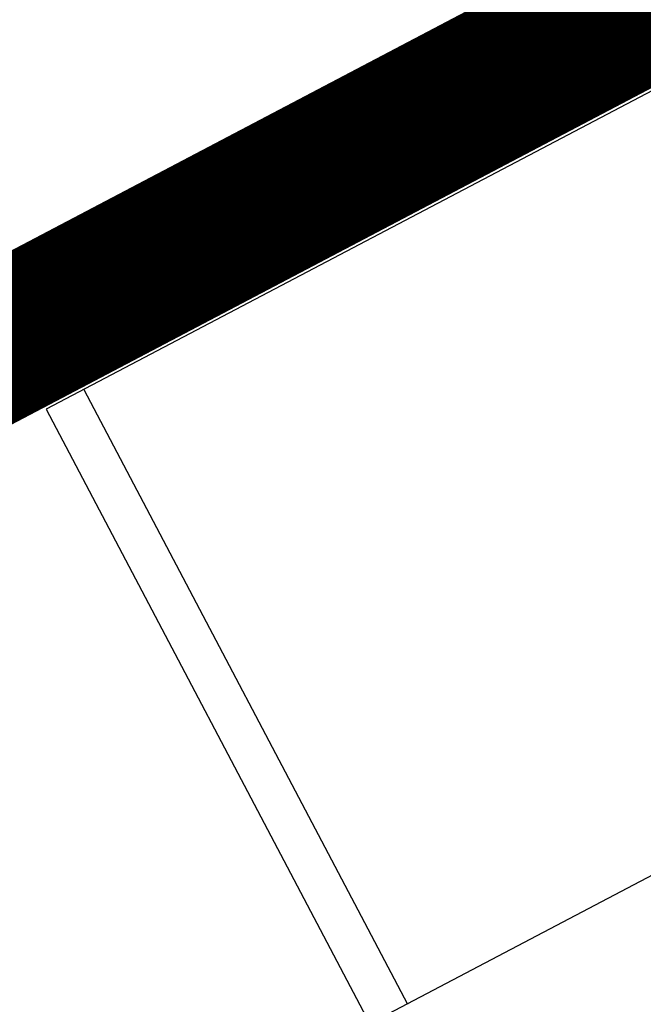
# Model space of a CAD drawing. Header units: metres. Extents: x 7408630 to 7411134, y 5569633 to 5570339.
# Tile 46 of 76: x 7410490.3217 to 7410490.4025, y 5569904.0726 to 5569904.2002. Entities that reach past the tile are written whole.
import ezdxf
from ezdxf.enums import TextEntityAlignment as Align

# ---------------------------------------------------------------- set-up
doc = ezdxf.new("R2010")
doc.units = ezdxf.units.M
doc.header["$MEASUREMENT"] = 0
doc.layers.add('0-wypos-sanitarne', color=1, linetype='Continuous')
for name, color, linetype, lineweight in [('1_POSADZKA PODZIAŁY', 151, 'Continuous', 0), ('1_POSADZKI COKOŁY', 170, 'Continuous', 0), ('Istn-widok', 1, 'Continuous', 15), ('OPIS POM NOWE', 140, 'Continuous', 5), ('Opis_pom', 9, 'Continuous', 18)]:
    doc.layers.add(name, color=color, linetype=linetype, lineweight=lineweight)
doc.layers.add('Wyburzenia', color=7, linetype='Continuous', lineweight=13, true_color=0xb0b0b0)
doc.styles.add('ARIAL', font='tahoma.ttf')

# ---------------------------------------------------------------- blocks, each defined once
blk = doc.blocks.new('okno 2')
at = {"layer": 'Istn-widok'}
blk.add_lwpolyline([(48605.98171475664, -198714.5611054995), (48354.98171475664, -198714.5611054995)], dxfattribs=at)
blk = doc.blocks.new('99400_TOP')
for points in [[(0.1649285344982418, 0.1496802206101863), (-0.1647679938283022, 0.1496802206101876)], [(-0.1184726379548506, 0.0496799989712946), (-0.1184726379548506, 0.1396802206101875), (0.1115273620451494, 0.1396802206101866), (0.1115273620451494, 0.0496799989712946)], [(0.1060236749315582, 0.1396802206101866), (0.1060236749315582, 0.0496799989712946)], [(-0.159998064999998, 0.0466799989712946), (-0.159998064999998, 0.04967999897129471), (0.1600019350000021, 0.04967999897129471), (0.1600019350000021, 0.04667999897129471)]]:
    blk.add_lwpolyline(points)
blk = doc.blocks.new('A$Cff2eaf8b')
blk.add_blockref('99400_TOP', (-1.93500011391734e-06, -0.08217999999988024))
blk = doc.blocks.new('A$C142d3faa')
at = {"layer": '1_POSADZKA PODZIAŁY'}
h = blk.add_hatch(dxfattribs=at)
h.set_pattern_fill('_USER', color=256, scale=80, double=1, pattern_type=0)
h.set_pattern_definition([(0, (-58931.34199039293, 199163.1944934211), (0, 80), []), (90, (-58931.34199039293, 199163.1944934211), (-80, 4.898587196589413e-15), [])])
h.paths.add_polyline_path([(28.22535916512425, 1045.606190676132), (175.2253591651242, 1045.606190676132), (175.2253591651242, 1273.606190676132), (408.2253591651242, 1273.606190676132), (408.2253591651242, 1588.606190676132), (65.22535916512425, 1588.606190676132), (65.22535916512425, 1464.606190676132), (38.22535945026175, 1464.606190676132), (38.22535945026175, 1191.606190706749), (63.22535916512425, 1191.606190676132), (63.22535915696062, 1179.606190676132), (27.22535916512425, 1179.606190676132)])
at = {"layer": '1_POSADZKI COKOŁY', "color": 180, "true_color": 0x3022f7, "const_width": 2}
blk.add_lwpolyline([(33.22535916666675, 1050.606190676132), (170.2253591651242, 1050.606190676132), (170.2253591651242, 1278.606266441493), (414.2253591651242, 1278.602569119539), (414.2253591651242, 1583.606190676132), (70.22535918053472, 1583.606190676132), (70.22535956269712, 1459.606190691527), (43.22535944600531, 1459.60619060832), (43.22535922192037, 1196.606190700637), (68.22535916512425, 1196.60619067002), (68.22535916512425, 1174.606190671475), (33.22535920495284, 1174.606190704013)], close=True, dxfattribs=at)
at = {"layer": '0-wypos-sanitarne', "xscale": -100, "yscale": 100, "zscale": 100}
blk.add_blockref('A$Cff2eaf8b', (114.7253593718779, 1576.824190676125), dxfattribs=at)
at = {"layer": 'Wyburzenia'}
blk.add_blockref('okno 2', (-48279.75635559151, 200298.1672961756), dxfattribs=at)
at = {"layer": 'OPIS POM NOWE', "style": 'ARIAL'}
for tag, p in [('E1,4', (2085.453509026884, 1677.902724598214)), ('E1,4', (2642.565068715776, 1467.098580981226)), ('E1,4', (2887.554946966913, 1334.669140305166)), ('E1,1', (2346.15172770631, 945.3069204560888)), ('E1,2', (2380.289767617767, 731.4605824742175)), ('E1,4', (3248.926969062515, 423.5622677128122)), ('E1,3', (2269.290473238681, 389.8474601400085)), ('E1,5', (4145.396889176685, -41.41678165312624))]:
    blk.add_attdef(tag, text='', height=23.936, dxfattribs=at).set_placement(p, align=Align.MIDDLE_CENTER)
at = {"layer": 'Opis_pom', "ltscale": 0.7, "style": 'ARIAL'}
for tag, p in [('B1,18', (784.175454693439, 4749.376909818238)), ('B1,21', (1474.160621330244, 4744.552251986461)), ('B1/17', (593.1950013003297, 4721.360037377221)), ('1,23', (2643.879736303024, 4721.360037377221)), ('1,22', (2015.997302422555, 4715.619925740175)), ('A1,1', (-123.2752701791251, 4710.792713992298)), ('B1,1', (2964.213888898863, 4687.194759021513)), ('B1,19', (983.4770436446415, 4684.250472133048)), ('A1,6', (-365.3793687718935, 4657.226791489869)), ('A1,16', (198.2072643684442, 4631.436355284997)), ('B1,20', (1267.194878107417, 4624.632454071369)), ('B1,3', (3298.013043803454, 4567.235815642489)), ('B1,4', (4545.109849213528, 4480.622250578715)), ('A1,5', (-782.1155021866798, 4446.932694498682)), ('A1,2', (-186.9193724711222, 4425.112318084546)), ('A1,15', (198.2072643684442, 4391.000839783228)), ('B1,2', (2872.012077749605, 4302.459186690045)), ('A1,3', (-121.2895641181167, 4150.905633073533)), ('B1,8', (2427.383192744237, 4053.123158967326)), ('B1,6', (4754.926236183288, 3940.334623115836)), ('A1,4', (-837.6792277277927, 3920.772192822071)), ('B1,14', (401.2060605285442, 3890.998977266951)), ('B1,13', (1255.283140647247, 3857.264790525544)), ('B1,5', (4487.887436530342, 3854.524062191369)), ('B1,10', (1961.599271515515, 3852.276071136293)), ('B1,9', (2126.781835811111, 3827.246892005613)), ('B1,7', (3203.179523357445, 3799.68363001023)), ('B1,11', (2118.658790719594, 3658.838670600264)), ('B1,12', (1949.477289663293, 3633.257187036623)), ('C1,2', (2894.604733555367, 3427.283363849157)), ('C1,3', (2160.246723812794, 3198.455877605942)), ('C1,1', (3129.25555325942, 2706.44898945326)), ('C1,4', (2077.339235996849, 2485.413103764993)), ('C1,5', (2131.383208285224, 2180.309788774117)), ('C1,10', (3196.043433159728, 2172.920878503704)), ('C1,9', (3215.995519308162, 1907.634199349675)), ('C1,6', (2168.073843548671, 1819.58528353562)), ('D0,18', (1348.653176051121, 1483.781635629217)), ('C1,8', (2890.195548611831, 1472.29709332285)), ('C1,7', (2247.746238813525, 1432.404889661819)), ('D,03', (680.1466722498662, 1361.206844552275)), ('D0,15', (1769.826019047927, 1360.285680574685)), ('D,07', (301.6534830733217, 1339.208595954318)), ('D0,6', (-189.623502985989, 1299.117330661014)), ('D0,8', (-573.6059719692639, 1280.794415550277)), ('D0,2', (1011.718833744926, 1184.667071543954)), ('D0,4', (520.2942003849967, 1181.603761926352)), ('D0,14', (1790.011409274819, 1156.002015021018)), ('D,05', (264.3299696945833, 1077.697489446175)), ('D0,13', (1760.78024321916, 974.2700197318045)), ('D0,09', (-770.0709432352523, 944.5551283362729)), ('D0,1', (999.9887503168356, 928.6062601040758)), ('D0,10', (-751.0723892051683, 564.5580135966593)), ('D0,11', (-751.0723892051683, 336.7382673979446)), ('D0,12', (198.7439030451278, 306.3970252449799))]:
    blk.add_attdef(tag, text='', height=11.968, dxfattribs=at).set_placement(p, align=Align.MIDDLE_CENTER)

msp = doc.modelspace()

# ---------------------------------------------------------------- block references
at = {"xscale": 0.01, "yscale": 0.01, "zscale": 0.01, "rotation": 27.75854060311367}
msp.add_blockref('A$C142d3faa', (7410496.779402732, 5569889.662845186), dxfattribs=at)

doc.saveas('drawing.dxf')
